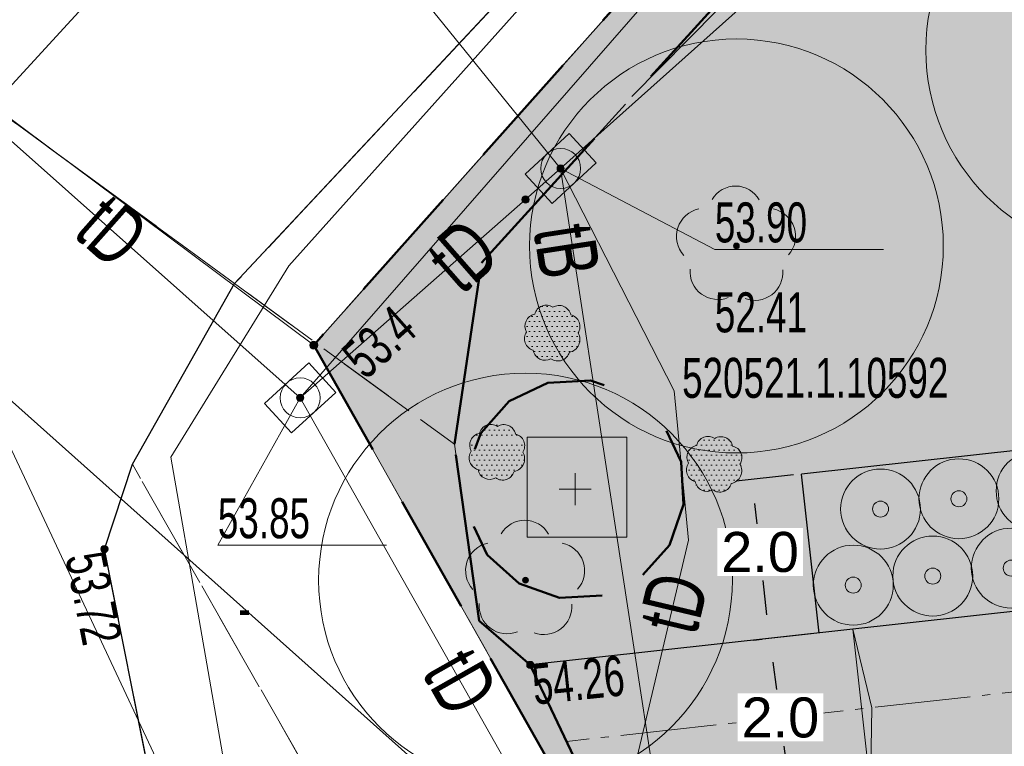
# Model space of a CAD drawing. Header units: metres. Extents: x 5507784 to 5508297, y 5948658 to 5948992.
# Tile 7 of 98: x 5507879 to 5507891, y 5948944 to 5948953. Entities that reach past the tile are written whole.
import ezdxf
from ezdxf.enums import TextEntityAlignment as Align

# ---------------------------------------------------------------- set-up
doc = ezdxf.new("R2010")
doc.units = ezdxf.units.M
for name, pattern in [('2', [0.9, 0.6, -0.3]), ('ACAD_ISO04W100', [30, 24, -3, 0, -3]), ('L_0_02', [0]), ('L_0_03', [1, 0.5, -0.5]), ('L_0_04', [1.5, 1, -0.5]), ('L_0_06', [2, 1.5, -0.5]), ('L_0_0C', [3, 2, -1])]:
    doc.linetypes.add(name, pattern=pattern)
doc.layers.get('0').update_dxf_attribs({"linetype": 'CONTINUOUS', "lineweight": 18})
doc.layers.add('0_legenda', color=7, linetype='CONTINUOUS', lineweight=5, true_color=0x000000)
for name, color, linetype, lineweight in [('1_granice_dzialek', 1, 'CONTINUOUS', 5), ('1_mala_arch', 5, 'CONTINUOUS', 5), ('1_nawierzchnie', 253, 'CONTINUOUS', 5), ('1_roslinnosc', 102, 'CONTINUOUS', 5), ('2_nawierzchnie_projektowane', 14, 'CONTINUOUS', 30), ('3_rosliny_projektowane', 102, 'CONTINUOUS', 20), ('EGB_DzialkaEwidencyjna', 7, 'L_0_02', 18), ('EGB_KonturUzytkuGruntowego', 96, 'L_0_03', 18), ('EGB_PunktGraniczny', 7, 'CONTINUOUS', 18), ('GES_InneUrzadzeniaTowarzyszace_P', 7, 'CONTINUOUS', 18), ('GES_PrzewodElektroenergetyczny', 1, 'CONTINUOUS', 18), ('GES_PrzewodTelekomunikacyjny', 30, 'CONTINUOUS', 18), ('GES_PrzewodWodociagowy', 5, 'CONTINUOUS', 18), ('GES_Rzedna', 7, 'CONTINUOUS', 18), ('OS_PunktOsnowyPoziomej', 7, 'CONTINUOUS', 18), ('OT_Komunikacja', 7, 'CONTINUOUS', 18), ('OT_Rzedna', 7, 'CONTINUOUS', 18), ('OT_ZagospodarowanieTerenu', 7, 'CONTINUOUS', 18), ('OT_ZagospodarowanieTerenu_P', 7, 'CONTINUOUS', 18), ('OTKC', 7, 'CONTINUOUS', 13), ('OTKJ', 7, 'CONTINUOUS', 13), ('OTKK', 7, 'CONTINUOUS', 13), ('OTRS', 7, 'CONTINUOUS', 13), ('OTZL', 7, 'CONTINUOUS', 13), ('OTZT', 7, 'CONTINUOUS', 18), ('SUEP', 7, 'CONTINUOUS', 13), ('SUPK', 7, 'CONTINUOUS', 13), ('SUTP', 7, 'CONTINUOUS', 13), ('SUWP', 7, 'CONTINUOUS', 13), ('Zakres', 5, 'L_0_0C', 50)]:
    doc.layers.add(name, color=color, linetype=linetype, lineweight=lineweight)
doc.styles.get("Standard").update_dxf_attribs({"font": 'arial.ttf'})
doc.dimstyles.new('Copy(2) of Standard', dxfattribs={"dimtxt": 0.5, "dimasz": 0.3, "dimexe": 0.2, "dimexo": 0.1, "dimgap": 0.1, "dimtad": 0, "dimtih": 1, "dimtoh": 1, "dimdec": 1, "dimzin": 0, "dimdsep": 46, "dimtxsty": 'Standard', "dimcen": 0.02, "dimclrd": 5, "dimclre": 5, "dimclrt": 5, "dimadec": 0, "dimazin": 0, "dimtfac": 1, "dimtdec": 1, "dimtofl": 0, "dimtmove": 0, "dimatfit": 3, "dimfxl": 1, "dimtfill": 1, "dimtolj": 1, "dimtzin": 0, "dimarcsym": 2})
pattern_1 = [(45, (0, 0), (-0.0220970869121, 0.06629126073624), [0, -0.0625])]
pattern_2 = [(0, (0, 0), (0.03125, 0.0625), [0, -0.0625])]

# ---------------------------------------------------------------- blocks, each defined once
blk = doc.blocks.new('L_0_02_2')
at = {"color": 0}
blk.add_point((0, 0), dxfattribs=at)
blk = doc.blocks.new('L_0_02_1')
at = {"color": 0}
blk.add_point((0, 0), dxfattribs=at)
blk = doc.blocks.new('EGPG_N')
at = {"linetype": 'Continuous', "lineweight": 13}
blk.add_hatch(color=0, dxfattribs=at).paths.add_polyline_path([(0, -0.1, 1), (0, 0.1, 1)])
at = {"color": 0, "linetype": 'Continuous', "lineweight": 13}
blk.add_circle((0, 0), 0.1, dxfattribs=at)
blk = doc.blocks.new('SUPK_TR')
at = {"color": 0, "linetype": 'Continuous', "lineweight": 18, "flags": 128}
blk.add_lwpolyline([(0.75, 0.5), (0.75, -0.5), (-0.75, -0.5), (-0.75, 0.5)], close=True, dxfattribs=at)
blk = doc.blocks.new('SUPS01_07')
at = {"linetype": 'Continuous', "lineweight": 13}
blk.add_hatch(color=0, dxfattribs=at).paths.add_polyline_path([(0, -0.091, 1), (0, 0.091, 1)])
at = {"color": 0, "linetype": 'Continuous', "lineweight": 13}
blk.add_circle((0, 0), 0.0906, dxfattribs=at)
blk = doc.blocks.new('OSSP')
at = {"color": 0, "linetype": 'Continuous', "lineweight": 18, "flags": 128}
blk.add_lwpolyline([(-1.2, 1.3), (1.3, 1.3), (1.3, -1.2), (-1.2, -1.2), (-1.2, 1.3)], close=True, dxfattribs=at)
for points in [[(0, 0.4), (0, -0.4)], [(-0.4, 0), (0.4, 0)]]:
    blk.add_lwpolyline(points, dxfattribs=at)
blk = doc.blocks.new('OTRS')
at = {"linetype": 'Continuous', "lineweight": 13}
blk.add_hatch(color=0, dxfattribs=at).paths.add_polyline_path([(0, -0.091, 1), (0, 0.091, 1)])
at = {"color": 0, "linetype": 'Continuous', "lineweight": 13}
blk.add_circle((0, 0), 0.0906, dxfattribs=at)
blk = doc.blocks.new('OTZL')
at = {"linetype": 'Continuous', "lineweight": 18}
blk.add_hatch(color=0, dxfattribs=at).paths.add_polyline_path([(0, -0.072, 1), (0, 0.072, 1)])
at = {"color": 0, "linetype": 'Continuous', "lineweight": 18}
blk.add_circle((0, 0), 0.0721, dxfattribs=at)
for centre, radius, start, end in [((-0.02, 0.82), 0.68, 29.5388, 149.6209), ((-0.8, 0.24), 0.7, 101.6336, 222.6141), ((0.78, 0.24), 0.7, 318.5035, 78.3664), ((-0.46, -0.64), 0.7, 175.1009, 291.5014), ((0.46, -0.66), 0.7, 249.444, 4.8991)]:
    blk.add_arc(centre, radius, start, end, dxfattribs=at)
blk = doc.blocks.new('SUPK')
at = {"color": 0, "linetype": 'Continuous', "lineweight": 18}
blk.add_circle((0, 0), 0.5, dxfattribs=at)
blk = doc.blocks.new('jasminowiec')
at = {"layer": '3_rosliny_projektowane', "color": 67, "linetype": 'Continuous', "true_color": 0x727430}
for radius in [0.5, 0.1]:
    blk.add_circle((5507890.602, 5948946.309), radius, dxfattribs=at)
blk = doc.blocks.new('*D47')
at = {"layer": '0_legenda', "color": 5, "linetype": 'Continuous', "lineweight": -2, "transparency": 16777216}
for p, q in [((5507888.745, 5948947.316), (5507888.026, 5948947.237)), ((5507888.258, 5948946.961), (5507888.286, 5948946.706)), ((5507888.412, 5948945.569), (5507888.365, 5948945.995)), ((5507888.965, 5948945.328), (5507888.246, 5948945.249))]:
    blk.add_line(p, q, dxfattribs=at)
at = {"layer": '0_legenda', "color": 5, "linetype": 'Continuous', "transparency": 16777216}
for points in [[(5507888.308, 5948946.966), (5507888.208, 5948946.955), (5507888.225, 5948947.259)], [(5507888.462, 5948945.575), (5507888.362, 5948945.564), (5507888.445, 5948945.271)]]:
    blk.add_solid(points, dxfattribs=at)
at = {"layer": '0_legenda', "color": 5, "linetype": 'Continuous', "transparency": 16777216, "insert": (5507888.326, 5948946.35), "char_height": 0.5, "attachment_point": 5, "bg_fill": 3, "box_fill_scale": 1.1, "bg_fill_color": 256, "bg_fill_true_color": 13158600, "bg_fill_transparency": 0}
blk.add_mtext('\\A1;2.0', dxfattribs=at)
blk = doc.blocks.new('*D63')
at = {"layer": '0_legenda', "color": 5, "linetype": 'Continuous', "lineweight": -2, "transparency": 16777216}
for p, q in [((5507888.346, 5948945.257), (5507888.247, 5948945.244)), ((5507888.485, 5948944.974), (5507888.531, 5948944.635)), ((5507888.674, 5948943.586), (5507888.628, 5948943.924)), ((5507888.615, 5948943.275), (5507888.516, 5948943.262))]:
    blk.add_line(p, q, dxfattribs=at)
at = {"layer": '0_legenda', "color": 5, "linetype": 'Continuous', "transparency": 16777216}
for points in [[(5507888.535, 5948944.98), (5507888.436, 5948944.967), (5507888.445, 5948945.271)], [(5507888.723, 5948943.592), (5507888.624, 5948943.579), (5507888.714, 5948943.288)]]:
    blk.add_solid(points, dxfattribs=at)
at = {"layer": '0_legenda', "color": 5, "linetype": 'Continuous', "lineweight": 5, "transparency": 16777216, "insert": (5507888.58, 5948944.28), "char_height": 0.5, "attachment_point": 5, "bg_fill": 3, "box_fill_scale": 1.1, "bg_fill_color": 256, "bg_fill_true_color": 13158600, "bg_fill_transparency": 0}
blk.add_mtext('\\A1;2.0', dxfattribs=at)

msp = doc.modelspace()

# ---------------------------------------------------------------- hatches: boundary and pattern name
at = {"layer": '1_nawierzchnie', "linetype": 'Continuous', "ltscale": 0.5, "true_color": 0xc7c8ca}
h = msp.add_hatch(dxfattribs=at)
h.set_pattern_fill('DOTS', color=9, angle=45)
h.set_pattern_definition(pattern_1)
h.paths.add_polyline_path([(5507903.11, 5948967.65), (5507922.1, 5948948.91), (5507925.13, 5948949.798), (5507926.124, 5948948.877), (5507923.88, 5948948.02), (5507921.62, 5948947.38), (5507920.13, 5948948.78), (5507909.271, 5948959.643), (5507903.42, 5948965.52), (5507901.71, 5948965.76), (5507899.69, 5948966.3), (5507885.86, 5948951.092), (5507884.84, 5948949.97), (5507884.5, 5948947.7), (5507884.81, 5948945.49), (5507885.45, 5948944.94), (5507890.143, 5948936.413), (5507899.9, 5948919.427), (5507899.59, 5948919.1), (5507882.74, 5948948.94), (5507899.907, 5948968.211), (5507900.2, 5948968.3), (5507901.68, 5948968.21)])
at = {"layer": '1_nawierzchnie', "linetype": 'Continuous', "lineweight": 5, "ltscale": 0.5, "true_color": 0x58ba48}
h = msp.add_hatch(dxfattribs=at)
h.set_pattern_fill('GRASS', color=85, scale=0.5)
h.set_pattern_definition([(90, (0, 0), (-0.3535533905, 0.3535533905), [0.09375, -0.6133567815]), (45, (0, 0), (-0.353553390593, 0.353553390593), [0.09375, -0.40625]), (135, (0, 0), (-0.353553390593, -0.353553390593), [0.09375, -0.40625])])
h.paths.add_polyline_path([(5507900.746, 5948931.406), (5507900.427, 5948931.785), (5507900.719, 5948940.332), (5507900.916, 5948940.776), (5507901.625, 5948941.191), (5507902.772, 5948941.86), (5507903.646, 5948942.788), (5507905.628, 5948942.97), (5507908.712, 5948943.254), (5507909.641, 5948943.339), (5507910.244, 5948943.394), (5507901.234, 5948931.486)], flags=17)
h.paths.add_polyline_path([(5507901.71, 5948965.76), (5507903.42, 5948965.52), (5507913.763, 5948955.131), (5507916.865, 5948952.119), (5507914.204, 5948948.735), (5507913.22, 5948948.058), (5507911.59, 5948947.535), (5507905.597, 5948946.984), (5507905.155, 5948947.25), (5507904.945, 5948947.759), (5507904.039, 5948949.117), (5507901.328, 5948950.974), (5507901.23, 5948954.04)])
h.paths.add_polyline_path([(5507885.45, 5948944.94), (5507889.064, 5948945.339), (5507888.845, 5948947.327), (5507894.51, 5948947.953), (5507894.939, 5948948.715), (5507895.598, 5948949.541), (5507896.187, 5948950.081), (5507896.637, 5948950.409), (5507897.132, 5948950.702), (5507897.345, 5948956.24), (5507899.343, 5948956.163), (5507899.222, 5948959.51), (5507896.944, 5948963.28), (5507884.84, 5948949.97), (5507884.5, 5948947.7), (5507884.81, 5948945.49)])
h.paths.add_polyline_path([(5507886.37, 5948943.01), (5507889.284, 5948943.351), (5507889.504, 5948941.364), (5507891.563, 5948941.591), (5507893.677, 5948941.194), (5507896.127, 5948940.073), (5507896.815, 5948940.071), (5507897.341, 5948940.514), (5507898.472, 5948939.893), (5507898.676, 5948939.09), (5507898.59, 5948936.62), (5507898.274, 5948927.324), (5507895.659, 5948926.769), (5507894.622, 5948928.582)])
h.paths.add_polyline_path([(5507898.332, 5948964.807), (5507899.569, 5948962.987), (5507899.69, 5948966.3)])
h.paths.add_polyline_path([(5507918.275, 5948950.669), (5507917.091, 5948949.106), (5507917.095, 5948948.873), (5507917.217, 5948948.627), (5507917.395, 5948948.501), (5507917.55, 5948948.465), (5507919.859, 5948949.056)])
h.paths.add_polyline_path([(5507917.38, 5948946.31), (5507921.218, 5948947.279), (5507921.962, 5948947.477), (5507923.88, 5948948.02), (5507926.124, 5948948.877), (5507927.039, 5948948.009), (5507899.9, 5948919.427), (5507898.659, 5948921.556), (5507902.085, 5948929.298), (5507903.671, 5948931.391), (5507905.265, 5948930.183), (5507910.843, 5948937.545), (5507909.249, 5948938.753), (5507911.212, 5948941.344), (5507912.408, 5948942.922), (5507913.095, 5948943.106), (5507913.587, 5948942.915), (5507913.83, 5948942.71), (5507915.6, 5948940.94), (5507919.07, 5948944.48)])
at = {"layer": '1_nawierzchnie', "linetype": 'Continuous', "true_color": 0xdfc69b}
h = msp.add_hatch(dxfattribs=at)
h.set_pattern_fill('DOTS', color=31, angle=45)
h.set_pattern_definition(pattern_1)
h.paths.add_polyline_path([(5507897.42, 5948923.69), (5507898.66, 5948921.558), (5507902.085, 5948929.298), (5507903.671, 5948931.391), (5507909.249, 5948938.753), (5507912.408, 5948942.922), (5507912.667, 5948943.056), (5507912.978, 5948943.111), (5507913.162, 5948943.097), (5507913.392, 5948943.028), (5507913.587, 5948942.915), (5507913.83, 5948942.71), (5507917.33, 5948946.3), (5507921.62, 5948947.38), (5507919.859, 5948949.056), (5507917.55, 5948948.465), (5507917.333, 5948948.533), (5507917.204, 5948948.641), (5507917.108, 5948948.818), (5507917.087, 5948948.963), (5507917.121, 5948949.146), (5507918.295, 5948950.694), (5507916.865, 5948952.119), (5507914.485, 5948949.002), (5507914.061, 5948948.614), (5507913.838, 5948948.409), (5507913.351, 5948948.129), (5507913.019, 5948947.959), (5507912.529, 5948947.76), (5507911.972, 5948947.603), (5507911.59, 5948947.535), (5507905.691, 5948946.993), (5507905.381, 5948947.033), (5507905.202, 5948947.178), (5507905.15, 5948947.265), (5507900.678, 5948946.072), (5507900.949, 5948945.73), (5507901.109, 5948945.461), (5507901.199, 5948945.267), (5507901.268, 5948945.065), (5507901.316, 5948944.835), (5507901.324, 5948944.603), (5507901.269, 5948944.352), (5507901.115, 5948944.126), (5507900.981, 5948944.033), (5507900.768, 5948943.968), (5507900.522, 5948943.966), (5507900.289, 5948944.014), (5507899.969, 5948944.143), (5507899.621, 5948944.361), (5507899.531, 5948944.432), (5507897.88, 5948940.263), (5507898.192, 5948940.13), (5507898.385, 5948939.986), (5507898.472, 5948939.893), (5507898.652, 5948939.552), (5507898.686, 5948939.392), (5507900.719, 5948940.332), (5507900.775, 5948940.626), (5507900.978, 5948940.847), (5507901.141, 5948940.987), (5507901.299, 5948941.075), (5507902.277, 5948941.515), (5507902.634, 5948941.885), (5507903.178, 5948942.227), (5507903.646, 5948942.788), (5507903.867, 5948943.134), (5507904.227, 5948943.924), (5507904.452, 5948944.543), (5507904.725, 5948944.791), (5507905.264, 5948944.949), (5507910.872, 5948945.461), (5507911.223, 5948945.267), (5507911.326, 5948944.963), (5507911.271, 5948944.735), (5507901.234, 5948931.486), (5507898.212, 5948925.481)])
h.paths.add_polyline_path([(5507898.686, 5948939.392), (5507900.719, 5948940.332), (5507900.427, 5948931.785), (5507900.475, 5948931.646), (5507900.622, 5948931.473), (5507900.746, 5948931.406), (5507900.919, 5948931.375), (5507901.234, 5948931.486), (5507898.212, 5948925.481)], flags=17)
h.paths.add_polyline_path([(5507899.531, 5948944.432), (5507897.88, 5948940.263), (5507897.607, 5948940.381), (5507896.926, 5948940.758), (5507896.694, 5948940.918), (5507896.115, 5948941.401), (5507895.789, 5948941.741), (5507895.431, 5948942.193), (5507895.156, 5948942.619), (5507894.995, 5948942.918), (5507894.838, 5948943.257), (5507894.652, 5948943.541), (5507894.46, 5948943.702), (5507894.124, 5948943.84), (5507893.899, 5948943.861), (5507886.36, 5948943.028), (5507885.45, 5948944.94), (5507893.419, 5948945.82), (5507894.529, 5948945.943), (5507894.968, 5948946.007), (5507895.219, 5948946.136), (5507895.459, 5948946.377), (5507895.552, 5948946.541), (5507895.746, 5948947.121), (5507896.03, 5948947.695), (5507896.528, 5948948.385), (5507896.966, 5948948.822), (5507897.649, 5948949.312), (5507898.343, 5948949.643), (5507898.647, 5948949.745), (5507898.939, 5948950), (5507899.1, 5948950.305), (5507899.133, 5948950.7), (5507899.408, 5948958.014), (5507899.393, 5948958.558), (5507899.368, 5948958.797), (5507899.192, 5948959.612), (5507898.968, 5948960.207), (5507898.849, 5948960.454), (5507896.944, 5948963.28), (5507898.332, 5948964.807), (5507898.868, 5948964.017), (5507899.064, 5948963.923), (5507899.178, 5948963.91), (5507899.325, 5948963.932), (5507899.479, 5948964.011), (5507899.57, 5948964.1), (5507899.654, 5948964.259), (5507899.732, 5948966.289), (5507901.71, 5948965.76), (5507901.162, 5948951.426), (5507901.25, 5948951.111), (5507901.395, 5948950.886), (5507901.686, 5948950.651), (5507902.079, 5948950.504), (5507902.53, 5948950.29), (5507902.987, 5948950.019), (5507903.431, 5948949.694), (5507903.814, 5948949.351), (5507904.379, 5948948.704), (5507904.711, 5948948.204), (5507904.972, 5948947.703), (5507905.155, 5948947.25), (5507900.683, 5948946.065), (5507900.433, 5948946.308), (5507900.144, 5948946.526), (5507899.803, 5948946.708), (5507899.555, 5948946.792), (5507899.192, 5948946.827), (5507898.917, 5948946.753), (5507898.701, 5948946.563), (5507898.608, 5948946.356), (5507898.587, 5948945.961), (5507898.703, 5948945.529), (5507898.89, 5948945.161), (5507899.156, 5948944.797), (5507899.337, 5948944.605)])
at = {"layer": '1_nawierzchnie', "linetype": 'Continuous', "lineweight": 5}
h = msp.add_hatch(color=5, dxfattribs=at)
h.dxf.hatch_style = 1
h.paths.add_polyline_path([(5507889.487, 5948945.386), (5507889.707, 5948943.398), (5507889.725, 5948944.402)])
at = {"layer": '1_roslinnosc', "linetype": 'Continuous'}
h = msp.add_hatch(dxfattribs=at)
h.set_pattern_fill('DOTS', color=256)
h.set_pattern_definition([(0, (-1.18386, 2.735316), (0.03125, 0.0625), [0, -0.0625])])
edge = h.paths.add_edge_path()
edge.add_arc((5507885.923, 5948949.173), 0.149, 327.2385, 437.2385)
edge.add_arc((5507885.81, 5948949.287), 0.149, 11.7156, 121.7156)
edge.add_arc((5507885.649, 5948949.29), 0.149, 56.1927, 166.1927)
edge.add_arc((5507885.532, 5948949.18), 0.149, 100.6698, 210.6698)
edge.add_arc((5507885.526, 5948949.019), 0.149, 145.1469, 255.1469)
edge.add_arc((5507885.635, 5948948.9), 0.149, 189.624, 299.624)
edge.add_arc((5507885.796, 5948948.891), 0.149, 234.1011, 344.1011)
edge.add_arc((5507885.909, 5948949.009), 0.162, 280.6698, 390.6698)
h = msp.add_hatch(dxfattribs=at)
h.set_pattern_fill('DOTS', color=256)
h.set_pattern_definition(pattern_2)
edge = h.paths.add_edge_path()
edge.add_arc((5507885.231, 5948947.683), 0.149, 327.2385, 437.2385)
edge.add_arc((5507885.118, 5948947.797), 0.149, 11.7156, 121.7156)
edge.add_arc((5507884.957, 5948947.8), 0.149, 56.1927, 166.1927)
edge.add_arc((5507884.84, 5948947.69), 0.149, 100.6698, 210.6698)
edge.add_arc((5507884.834, 5948947.529), 0.149, 145.1469, 255.1469)
edge.add_arc((5507884.943, 5948947.41), 0.149, 189.624, 299.624)
edge.add_arc((5507885.104, 5948947.401), 0.149, 234.1011, 344.1011)
edge.add_arc((5507885.217, 5948947.519), 0.162, 280.6698, 390.6698)
h = msp.add_hatch(dxfattribs=at)
h.set_pattern_fill('DOTS', color=256)
h.set_pattern_definition(pattern_2)
edge = h.paths.add_edge_path()
edge.add_arc((5507887.949, 5948947.532), 0.149, 327.2385, 437.2385)
edge.add_arc((5507887.836, 5948947.647), 0.149, 11.7156, 121.7156)
edge.add_arc((5507887.675, 5948947.65), 0.149, 56.1927, 166.1927)
edge.add_arc((5507887.558, 5948947.539), 0.149, 100.6698, 210.6698)
edge.add_arc((5507887.552, 5948947.378), 0.149, 145.1469, 255.1469)
edge.add_arc((5507887.661, 5948947.259), 0.149, 189.624, 299.624)
edge.add_arc((5507887.822, 5948947.25), 0.149, 234.1011, 344.1011)
edge.add_arc((5507887.935, 5948947.369), 0.162, 280.6698, 390.6698)
at = {"layer": '2_nawierzchnie_projektowane', "linetype": 'Continuous', "lineweight": 5, "true_color": 0xb69f8b}
h = msp.add_hatch(dxfattribs=at)
h.set_pattern_fill('EARTH', color=253, scale=2.5, angle=45)
h.set_pattern_definition([(45, (0, 0), (0, 0.883883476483), [0.625, -0.625]), (45, (-0.1657, 0.1657), (0, 0.883883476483), [0.625, -0.625]), (45, (-0.33146, 0.33146), (0, 0.883883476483), [0.625, -0.625]), (135, (-0.33146, 0.44194), (-0.883883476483, 6e-17), [0.625, -0.625]), (135, (-0.1657, 0.6077), (-0.883883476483, 6e-17), [0.625, -0.625]), (135, (0, 0.7734), (-0.883883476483, 6e-17), [0.625, -0.625])])
h.paths.add_polyline_path([(5507889.284, 5948943.351), (5507893.899, 5948943.861), (5507894.46, 5948943.702), (5507894.838, 5948943.257), (5507895.141, 5948942.644), (5507895.743, 5948941.716), (5507896.115, 5948941.401), (5507896.709, 5948940.951), (5507897.341, 5948940.514), (5507897.141, 5948940.267), (5507896.815, 5948940.071), (5507896.474, 5948940.011), (5507896.127, 5948940.073), (5507895.35, 5948940.517), (5507894.813, 5948940.773), (5507893.938, 5948941.111), (5507892.812, 5948941.413), (5507891.872, 5948941.562), (5507891.563, 5948941.591), (5507889.504, 5948941.364)])
h.paths.add_polyline_path([(5507889.064, 5948945.339), (5507888.845, 5948947.327), (5507894.51, 5948947.953), (5507894.868, 5948948.606), (5507895.504, 5948949.44), (5507896.081, 5948949.994), (5507896.898, 5948950.572), (5507897.132, 5948950.702), (5507897.345, 5948956.24), (5507899.338, 5948956.165), (5507899.124, 5948950.453), (5507899.017, 5948950.118), (5507898.939, 5948950), (5507898.778, 5948949.835), (5507898.647, 5948949.745), (5507898.107, 5948949.547), (5507897.744, 5948949.367), (5507897.222, 5948949.044), (5507896.751, 5948948.622), (5507896.381, 5948948.209), (5507895.929, 5948947.513), (5507895.749, 5948947.13), (5507895.62, 5948946.777), (5507895.494, 5948946.431), (5507895.283, 5948946.185), (5507895.053, 5948946.041), (5507894.885, 5948945.982)])
h.paths.add_polyline_path([(5507895.659, 5948926.769), (5507898.274, 5948927.324), (5507898.212, 5948925.481), (5507897.42, 5948923.69)])
h.paths.add_polyline_path([(5507903.671, 5948931.391), (5507909.249, 5948938.753), (5507910.843, 5948937.545), (5507905.265, 5948930.183)])
h.paths.add_polyline_path([(5507903.646, 5948942.788), (5507903.995, 5948943.373), (5507904.173, 5948943.777), (5507904.26, 5948944.201), (5507904.463, 5948944.549), (5507904.779, 5948944.78), (5507905.264, 5948944.949), (5507910.872, 5948945.461), (5507911.148, 5948945.345), (5507911.264, 5948945.204), (5507911.271, 5948944.735), (5507910.256, 5948943.396)])
edge = h.paths.add_edge_path()
edge.add_ellipse((5507899.952, 5948945.395), major_axis=(-1.163, 1.269), ratio=0.576271, start_angle=0, end_angle=360)

# ---------------------------------------------------------------- linework, layer by layer
at = {"layer": '1_granice_dzialek', "color": 1, "linetype": '2', "lineweight": 50, "ltscale": 2.5}
msp.add_lwpolyline([(5507882.74, 5948948.94), (5507899.59, 5948919.1), (5507927.05, 5948948.02), (5507902.32, 5948970.92)], close=True, dxfattribs=at)
at = {"layer": '1_mala_arch', "color": 6, "linetype": '2', "lineweight": 50, "ltscale": 3.5}
msp.add_lwpolyline([(5507899.9, 5948919.427), (5507897.42, 5948923.69), (5507894.591, 5948928.552), (5507886.37, 5948943.01), (5507885.45, 5948944.94), (5507884.81, 5948945.49), (5507884.5, 5948947.7), (5507884.84, 5948949.97), (5507899.69, 5948966.3), (5507903.42, 5948965.52), (5507921.62, 5948947.38), (5507923.88, 5948948.02), (5507926.124, 5948948.877), (5507927.05, 5948948.02), (5507899.9, 5948919.427)], dxfattribs=at)
at = {"layer": '1_nawierzchnie', "color": 5, "linetype": 'Continuous', "lineweight": 5}
msp.add_lwpolyline([(5507889.487, 5948945.386), (5507889.707, 5948943.398), (5507889.725, 5948944.402), (5507889.487, 5948945.386)], dxfattribs=at)
at = {"layer": '1_roslinnosc', "linetype": 'Continuous'}
for points in [[(5507886.048, 5948949.092, 0.520567), (5507885.956, 5948949.318, 0.520567), (5507885.732, 5948949.414, 0.520567), (5507885.505, 5948949.326, 0.520567), (5507885.404, 5948949.104, 0.520567), (5507885.488, 5948948.875, 0.520567), (5507885.709, 5948948.77, 0.520567), (5507885.939, 5948948.85, 0.520567)], [(5507885.356, 5948947.602, 0.520567), (5507885.264, 5948947.828, 0.520567), (5507885.04, 5948947.924, 0.520567), (5507884.813, 5948947.836, 0.520567), (5507884.712, 5948947.614, 0.520567), (5507884.796, 5948947.385, 0.520567), (5507885.017, 5948947.28, 0.520567), (5507885.247, 5948947.36, 0.520567)], [(5507888.074, 5948947.451, 0.520567), (5507887.982, 5948947.677, 0.520567), (5507887.758, 5948947.773, 0.520567), (5507887.531, 5948947.685, 0.520567), (5507887.43, 5948947.463, 0.520567), (5507887.514, 5948947.234, 0.520567), (5507887.734, 5948947.13, 0.520567), (5507887.965, 5948947.21, 0.520567)], [(5507888.074, 5948947.451, 0.520567), (5507887.982, 5948947.677, 0.520567), (5507887.758, 5948947.773, 0.520567), (5507887.531, 5948947.685, 0.520567), (5507887.43, 5948947.463, 0.520567), (5507887.514, 5948947.234, 0.520567), (5507887.734, 5948947.13, 0.520567), (5507887.965, 5948947.21, 0.520567)]]:
    msp.add_lwpolyline(points, format="xyb", close=True, dxfattribs=at)
for centre in [(5507892.99, 5948952.63), (5507888.03, 5948950.18), (5507885.39, 5948946)]:
    msp.add_circle(centre, 2.589, dxfattribs=at)
at = {"layer": '2_nawierzchnie_projektowane', "linetype": 'Continuous'}
for points in [[(5507894.51, 5948947.953), (5507888.845, 5948947.327)], [(5507889.064, 5948945.339), (5507888.845, 5948947.327)], [(5507894.885, 5948945.982), (5507885.45, 5948944.94)]]:
    msp.add_lwpolyline(points, dxfattribs=at)
at = {"layer": '2_nawierzchnie_projektowane', "color": 251, "linetype": 'ACAD_ISO04W100', "lineweight": 9, "ltscale": 0.05, "true_color": 0x636466}
msp.add_lwpolyline([(5507897.318, 5948945.245), (5507885.906, 5948943.984)], dxfattribs=at)
at = {"layer": 'EGB_DzialkaEwidencyjna', "linetype": 'CONTINUOUS', "lineweight": 18}
for p, q in [((5507882.74, 5948948.94), (5507902.32, 5948970.92)), ((5507902.32, 5948970.92), (5507882.74, 5948948.94)), ((5507882.74, 5948948.94), (5507875.97, 5948953.99)), ((5507875.97, 5948953.99), (5507882.74, 5948948.94)), ((5507899.59, 5948919.1), (5507882.74, 5948948.94)), ((5507882.74, 5948948.94), (5507899.59, 5948919.1))]:
    msp.add_line(p, q, dxfattribs=at)
at = {"layer": 'EGB_KonturUzytkuGruntowego', "color": 96, "linetype": 'L_0_03', "lineweight": 18, "flags": 128}
msp.add_lwpolyline([(5507848.144, 5948982.381), (5507856, 5948974.89), (5507875.97, 5948953.99), (5507895.7, 5948976.72), (5507902.32, 5948970.92), (5507882.74, 5948948.94), (5507899.59, 5948919.1), (5507915.01, 5948894.29), (5507920.01, 5948887.7), (5507922.562, 5948885), (5507895.414, 5948885), (5507874.09, 5948925.56), (5507864.89, 5948942.39), (5507849.46, 5948961.95), (5507847.825, 5948963.462)], close=True, dxfattribs=at)
at = {"layer": 'EGB_PunktGraniczny'}
msp.add_point((5507882.74, 5948948.94), dxfattribs=at)
at = {"layer": 'GES_PrzewodElektroenergetyczny', "color": 1, "linetype": 'Continuous', "lineweight": 18, "flags": 128}
msp.add_lwpolyline([(5507893, 5948961.73), (5507882.43, 5948949.93), (5507880.95, 5948947.54), (5507881.66, 5948943.47), (5507869.68, 5948936.58), (5507860.72, 5948927.58), (5507847.002, 5948914.712)], dxfattribs=at)
at = {"layer": 'GES_PrzewodTelekomunikacyjny', "color": 30, "linetype": 'Continuous', "lineweight": 18, "flags": 128}
for points in [[(5507944.78, 5948945.78), (5507910.96, 5948977.75), (5507905.25, 5948970.79), (5507886.72, 5948952.05)], [(5507882.57, 5948948.28), (5507888, 5948954.5), (5507909.33, 5948977.22), (5507911.49, 5948975.32)], [(5507903.07, 5948966.54), (5507902.79, 5948966.29), (5507885.83, 5948951.15)], [(5507879.81, 5948958.58), (5507885.83, 5948951.15)], [(5507882.57, 5948948.28), (5507872.4, 5948957.32)], [(5507885.83, 5948951.15), (5507885.39, 5948950.76), (5507882.57, 5948948.28)], [(5507886.29, 5948941.7), (5507887.43, 5948946.5), (5507887.25, 5948948.37), (5507885.83, 5948951.15)], [(5507885.83, 5948951.15), (5507887.22, 5948942.06)], [(5507878.46, 5948948.68), (5507883.94, 5948937.01), (5507904.72, 5948904.16)], [(5507886.29, 5948941.7), (5507878.46, 5948948.68)], [(5507882.57, 5948948.28), (5507886.29, 5948941.7)]]:
    msp.add_lwpolyline(points, dxfattribs=at)
at = {"layer": 'GES_PrzewodWodociagowy', "color": 5, "linetype": 'Continuous', "lineweight": 18, "flags": 128}
msp.add_lwpolyline([(5507875.64, 5948948.58), (5507907.98, 5948983.82)], dxfattribs=at)
at = {"layer": 'GES_Rzedna', "color": 7, "linetype": 'Continuous', "lineweight": 13, "flags": 128}
for points in [[(5507889.869, 5948950.138), (5507887.76, 5948950.138), (5507885.83, 5948951.15)], [(5507883.649, 5948946.437), (5507881.54, 5948946.437), (5507882.57, 5948948.28)]]:
    msp.add_lwpolyline(points, dxfattribs=at)
at = {"layer": 'OS_PunktOsnowyPoziomej'}
msp.add_point((5507886.01, 5948947.14), dxfattribs=at)
at = {"layer": 'OT_Komunikacja', "color": 7, "linetype": 'L_0_06', "lineweight": 18, "flags": 128}
for points in [[(5507955.813, 5948925.142), (5507955.18, 5948924.54), (5507945.54, 5948933.77), (5507943.48, 5948935.62), (5507941.38, 5948937.57), (5507928.04, 5948950.65), (5507922.1, 5948948.91), (5507903.11, 5948967.65), (5507901.68, 5948968.21), (5507900.2, 5948968.3), (5507898.91, 5948967.91), (5507893, 5948961.73), (5507881.75, 5948949.71), (5507876.46, 5948953.58), (5507877.73, 5948953.94), (5507879.23, 5948954.73), (5507897.95, 5948974.98), (5507898.69, 5948975.82), (5507899.06, 5948976.82), (5507899.34, 5948978.03), (5507899.3, 5948979.24), (5507898.85, 5948980.51), (5507902.01, 5948983), (5507902.68, 5948982.65), (5507903.47, 5948982.35), (5507904.27, 5948982.3), (5507905.13, 5948982.6), (5507906.24, 5948983.83), (5507910.02, 5948979.91), (5507909.52, 5948979.14), (5507909.28, 5948978.69), (5507909.18, 5948978.12), (5507909.16, 5948977.61), (5507909.29, 5948977.09), (5507909.65, 5948976.14), (5507909.98, 5948975.54), (5507910.08, 5948975.42), (5507925.81, 5948960.39), (5507949.43, 5948937.76), (5507955.831, 5948931.665)], [(5507847.905, 5948968.221), (5507901.066, 5948907.465), (5507919.179, 5948886.765), (5507920.723, 5948885), (5507919.179, 5948886.765), (5507920.49, 5948887.71), (5507918.99, 5948893.39), (5507927.71, 5948902.4), (5507930.96, 5948899.32), (5507931.65, 5948898.71), (5507932.9, 5948893.66), (5507924.106, 5948885), (5507920.723, 5948885), (5507898.372, 5948885), (5507889.78, 5948902.42), (5507879.43, 5948923.43), (5507878.55, 5948925.05), (5507877.51, 5948925.92), (5507877, 5948926.58), (5507870.04, 5948935.22), (5507868.76, 5948939.99), (5507865.4, 5948945.1), (5507860.58, 5948951.56), (5507856.89, 5948956.31), (5507853.19, 5948960.62), (5507848.18, 5948965.94), (5507847.872, 5948966.24), (5507847.905, 5948968.221), (5507848.08, 5948978.577), (5507855.59, 5948971.2), (5507862.95, 5948963.3), (5507868.66, 5948956.64), (5507876.46, 5948953.58), (5507881.75, 5948949.71), (5507880.47, 5948947.45), (5507880.12, 5948946.39), (5507880.71, 5948943.43), (5507882.66, 5948939.94), (5507884.75, 5948936.77), (5507884.99, 5948935.81), (5507901.066, 5948907.465)]]:
    msp.add_lwpolyline(points, close=True, dxfattribs=at)
at = {"layer": 'OT_Komunikacja', "color": 7, "linetype": 'L_0_04', "lineweight": 18, "flags": 128}
for points in [[(5507938.73, 5948935.45), (5507939.64, 5948937.07), (5507927.95, 5948948.22), (5507927.15, 5948949.25), (5507923.88, 5948948.02), (5507920.13, 5948948.78), (5507917.99, 5948950.96), (5507916.82, 5948952.06), (5507903.42, 5948965.52), (5507901.71, 5948965.76), (5507899.69, 5948966.3), (5507897.22, 5948963.62), (5507895.81, 5948962.06), (5507894.53, 5948960.63), (5507884.84, 5948949.97), (5507884.5, 5948947.7), (5507881.75, 5948949.71), (5507893, 5948961.73), (5507898.91, 5948967.91), (5507900.2, 5948968.3), (5507901.68, 5948968.21), (5507903.11, 5948967.65), (5507922.1, 5948948.91), (5507928.04, 5948950.65), (5507941.38, 5948937.57), (5507943.48, 5948935.62), (5507945.54, 5948933.77), (5507943.96, 5948933.07), (5507941.92, 5948932.26)], [(5507884.5, 5948947.7), (5507884.81, 5948945.49), (5507885.45, 5948944.94), (5507886.37, 5948943.01), (5507897.42, 5948923.69), (5507898.4, 5948922), (5507899.91, 5948919.41), (5507907.21, 5948906.88), (5507908.33, 5948906.82), (5507911.54, 5948910.04), (5507914.72, 5948907), (5507911.79, 5948903.9), (5507910.41, 5948902.26), (5507910.49, 5948901.17), (5507913.92, 5948895.02), (5507914.39, 5948894.2), (5507914.92, 5948893.8), (5507915.57, 5948893.75), (5507920.49, 5948887.71), (5507918.77, 5948886.47), (5507915.54, 5948886.02), (5507880.47, 5948947.45), (5507881.75, 5948949.71)]]:
    msp.add_lwpolyline(points, close=True, dxfattribs=at)
at = {"layer": 'OT_Komunikacja', "color": 7, "linetype": 'Continuous', "lineweight": 25, "flags": 128}
msp.add_lwpolyline([(5507920.49, 5948887.71), (5507918.77, 5948886.47), (5507915.54, 5948886.02), (5507912.99, 5948887.42), (5507911.39, 5948889.73), (5507909.1, 5948893.3), (5507884.99, 5948935.81), (5507884.75, 5948936.77), (5507882.66, 5948939.94), (5507880.71, 5948943.43), (5507880.12, 5948946.39), (5507880.47, 5948947.45), (5507881.75, 5948949.71), (5507893, 5948961.73)], dxfattribs=at)
at = {"layer": 'OT_ZagospodarowanieTerenu', "color": 7, "linetype": 'L_0_04', "lineweight": 18, "flags": 128}
msp.add_lwpolyline([(5507915.54, 5948886.02), (5507912.99, 5948887.42), (5507911.39, 5948889.73), (5507909.1, 5948893.3), (5507884.99, 5948935.81), (5507884.75, 5948936.77), (5507882.66, 5948939.94), (5507880.71, 5948943.43), (5507880.12, 5948946.39), (5507880.47, 5948947.45)], close=True, dxfattribs=at)
at = {"layer": 'OTKC', "color": 7, "linetype": 'L_0_04', "lineweight": 18, "flags": 128}
for points in [[(5507938.73, 5948935.45), (5507939.64, 5948937.07), (5507927.95, 5948948.22), (5507927.15, 5948949.25), (5507923.88, 5948948.02), (5507920.13, 5948948.78), (5507917.99, 5948950.96), (5507916.82, 5948952.06), (5507903.42, 5948965.52), (5507901.71, 5948965.76), (5507899.69, 5948966.3), (5507897.22, 5948963.62), (5507895.81, 5948962.06), (5507894.53, 5948960.63), (5507884.84, 5948949.97), (5507884.5, 5948947.7), (5507881.75, 5948949.71), (5507893, 5948961.73), (5507898.91, 5948967.91), (5507900.2, 5948968.3), (5507901.68, 5948968.21), (5507903.11, 5948967.65), (5507922.1, 5948948.91), (5507928.04, 5948950.65), (5507941.38, 5948937.57), (5507943.48, 5948935.62), (5507945.54, 5948933.77), (5507943.96, 5948933.07), (5507941.92, 5948932.26)], [(5507884.5, 5948947.7), (5507884.81, 5948945.49), (5507885.45, 5948944.94), (5507886.37, 5948943.01), (5507897.42, 5948923.69), (5507898.4, 5948922), (5507899.91, 5948919.41), (5507907.21, 5948906.88), (5507908.33, 5948906.82), (5507911.54, 5948910.04), (5507914.72, 5948907), (5507911.79, 5948903.9), (5507910.41, 5948902.26), (5507910.49, 5948901.17), (5507913.92, 5948895.02), (5507914.39, 5948894.2), (5507914.92, 5948893.8), (5507915.57, 5948893.75), (5507920.49, 5948887.71), (5507918.77, 5948886.47), (5507915.54, 5948886.02), (5507880.47, 5948947.45), (5507881.75, 5948949.71)]]:
    msp.add_lwpolyline(points, close=True, dxfattribs=at)
at = {"layer": 'OTKJ', "color": 7, "linetype": 'L_0_06', "lineweight": 18, "flags": 128}
for points in [[(5507955.813, 5948925.142), (5507955.18, 5948924.54), (5507945.54, 5948933.77), (5507943.48, 5948935.62), (5507941.38, 5948937.57), (5507928.04, 5948950.65), (5507922.1, 5948948.91), (5507903.11, 5948967.65), (5507901.68, 5948968.21), (5507900.2, 5948968.3), (5507898.91, 5948967.91), (5507893, 5948961.73), (5507881.75, 5948949.71), (5507876.46, 5948953.58), (5507877.73, 5948953.94), (5507879.23, 5948954.73), (5507897.95, 5948974.98), (5507898.69, 5948975.82), (5507899.06, 5948976.82), (5507899.34, 5948978.03), (5507899.3, 5948979.24), (5507898.85, 5948980.51), (5507902.01, 5948983), (5507902.68, 5948982.65), (5507903.47, 5948982.35), (5507904.27, 5948982.3), (5507905.13, 5948982.6), (5507906.24, 5948983.83), (5507910.02, 5948979.91), (5507909.52, 5948979.14), (5507909.28, 5948978.69), (5507909.18, 5948978.12), (5507909.16, 5948977.61), (5507909.29, 5948977.09), (5507909.65, 5948976.14), (5507909.98, 5948975.54), (5507910.08, 5948975.42), (5507925.81, 5948960.39), (5507949.43, 5948937.76), (5507955.831, 5948931.665)], [(5507915.375, 5948885), (5507898.372, 5948885), (5507889.78, 5948902.42), (5507879.43, 5948923.43), (5507878.55, 5948925.05), (5507877.51, 5948925.92), (5507877, 5948926.58), (5507874.226, 5948930.024), (5507871.576, 5948933.313), (5507870.04, 5948935.22), (5507868.76, 5948939.99), (5507865.4, 5948945.1), (5507860.58, 5948951.56), (5507856.89, 5948956.31), (5507853.19, 5948960.62), (5507848.18, 5948965.94), (5507847.872, 5948966.24), (5507848.08, 5948978.577), (5507855.59, 5948971.2), (5507862.95, 5948963.3), (5507868.66, 5948956.64), (5507876.46, 5948953.58), (5507881.75, 5948949.71), (5507880.47, 5948947.45), (5507880.12, 5948946.39), (5507880.71, 5948943.43), (5507882.66, 5948939.94), (5507884.75, 5948936.77), (5507884.99, 5948935.81), (5507909.1, 5948893.3), (5507911.39, 5948889.73), (5507911.596, 5948889.433), (5507912.448, 5948888.203), (5507912.99, 5948887.42), (5507913.338, 5948887.229)]]:
    msp.add_lwpolyline(points, close=True, dxfattribs=at)
at = {"layer": 'OTKK', "color": 7, "linetype": 'Continuous', "lineweight": 25, "flags": 128}
msp.add_lwpolyline([(5507920.49, 5948887.71), (5507918.77, 5948886.47), (5507915.54, 5948886.02), (5507912.99, 5948887.42), (5507911.39, 5948889.73), (5507909.1, 5948893.3), (5507884.99, 5948935.81), (5507884.75, 5948936.77), (5507882.66, 5948939.94), (5507880.71, 5948943.43), (5507880.12, 5948946.39), (5507880.47, 5948947.45), (5507881.75, 5948949.71), (5507893, 5948961.73)], dxfattribs=at)
at = {"layer": 'OTZT', "color": 7, "linetype": 'L_0_04', "lineweight": 18, "flags": 128}
msp.add_lwpolyline([(5507915.54, 5948886.02), (5507912.99, 5948887.42), (5507911.39, 5948889.73), (5507909.1, 5948893.3), (5507884.99, 5948935.81), (5507884.75, 5948936.77), (5507882.66, 5948939.94), (5507880.71, 5948943.43), (5507880.12, 5948946.39), (5507880.47, 5948947.45)], close=True, dxfattribs=at)
at = {"layer": 'SUEP', "color": 1, "linetype": 'Continuous', "lineweight": 18, "flags": 128}
msp.add_lwpolyline([(5507893, 5948961.73), (5507882.43, 5948949.93), (5507880.95, 5948947.54), (5507881.66, 5948943.47), (5507869.68, 5948936.58), (5507860.72, 5948927.58), (5507847.002, 5948914.712)], dxfattribs=at)
at = {"layer": 'SUTP', "color": 30, "linetype": 'Continuous', "lineweight": 18, "flags": 128}
for points in [[(5507944.78, 5948945.78), (5507910.96, 5948977.75), (5507905.25, 5948970.79), (5507886.72, 5948952.05)], [(5507882.57, 5948948.28), (5507888, 5948954.5), (5507909.33, 5948977.22), (5507911.49, 5948975.32)], [(5507903.07, 5948966.54), (5507902.79, 5948966.29), (5507885.83, 5948951.15)], [(5507879.81, 5948958.58), (5507885.83, 5948951.15)], [(5507882.57, 5948948.28), (5507872.4, 5948957.32)], [(5507885.83, 5948951.15), (5507885.39, 5948950.76), (5507882.57, 5948948.28)], [(5507886.29, 5948941.7), (5507887.43, 5948946.5), (5507887.25, 5948948.37), (5507885.83, 5948951.15)], [(5507885.83, 5948951.15), (5507887.22, 5948942.06)], [(5507878.46, 5948948.68), (5507883.94, 5948937.01), (5507904.72, 5948904.16)], [(5507886.29, 5948941.7), (5507878.46, 5948948.68)], [(5507882.57, 5948948.28), (5507886.29, 5948941.7)]]:
    msp.add_lwpolyline(points, dxfattribs=at)
at = {"layer": 'SUWP', "color": 5, "linetype": 'Continuous', "lineweight": 18, "flags": 128}
msp.add_lwpolyline([(5507875.64, 5948948.58), (5507907.98, 5948983.82)], dxfattribs=at)
at = {"layer": 'Zakres', "lineweight": 50, "flags": 128}
msp.add_lwpolyline([(5507886.35, 5948945.81), (5507885.815, 5948945.781), (5507885.31, 5948945.959), (5507884.911, 5948946.317), (5507884.68, 5948946.8), (5507884.651, 5948947.335), (5507884.829, 5948947.84), (5507885.187, 5948948.239), (5507885.67, 5948948.47), (5507886.205, 5948948.499), (5507886.71, 5948948.321), (5507887.109, 5948947.963), (5507887.34, 5948947.48), (5507887.369, 5948946.945), (5507887.191, 5948946.44), (5507886.833, 5948946.041)], close=True, dxfattribs=at)

# ---------------------------------------------------------------- block references
at = {"linetype": 'Continuous'}
for p in [(0.212, 0.709), (1.178, 0.808), (-0.769, 0.581), (0.866, -0.158), (-0.115, -0.257), (-1.11, -0.371)]:
    msp.add_blockref('jasminowiec', p, dxfattribs=at)
at = {"layer": 'EGB_DzialkaEwidencyjna', "color": 7, "linetype": 'Continuous', "xscale": 0.5, "yscale": 0.5, "zscale": 0.5}
for name, rotation in [('L_0_02_2', 299.45), ('L_0_02_1', 48.31), ('L_0_02_2', 48.31), ('L_0_02_1', 143.28), ('L_0_02_2', 143.28), ('L_0_02_1', 299.45)]:
    msp.add_blockref(name, (5507882.74, 5948948.94), dxfattribs=dict(at, rotation=rotation))
at = {"layer": 'EGB_PunktGraniczny', "linetype": 'Continuous', "xscale": 0.5, "yscale": 0.5, "zscale": 0.5}
msp.add_blockref('EGPG_N', (5507882.74, 5948948.94), dxfattribs=at)
at = {"layer": 'GES_InneUrzadzeniaTowarzyszace_P', "color": 30, "linetype": 'Continuous', "xscale": 0.5, "yscale": 0.5, "zscale": 0.5}
for p, rotation in [((5507885.83, 5948951.15), 42.77), ((5507882.57, 5948948.28), 42.44)]:
    msp.add_blockref('SUPK_TR', p, dxfattribs=dict(at, rotation=rotation))
at = {"layer": 'GES_Rzedna', "color": 30, "linetype": 'Continuous', "xscale": 0.5, "yscale": 0.5, "zscale": 0.5}
for p in [(5507885.83, 5948951.15), (5507885.39, 5948950.76), (5507882.57, 5948948.28)]:
    msp.add_blockref('SUPS01_07', p, dxfattribs=at)
at = {"layer": 'OS_PunktOsnowyPoziomej', "linetype": 'Continuous', "xscale": 0.5, "yscale": 0.5, "zscale": 0.5}
msp.add_blockref('OSSP', (5507886.01, 5948947.14), dxfattribs=at)
at = {"layer": 'OT_Rzedna', "linetype": 'Continuous', "xscale": 0.5, "yscale": 0.5, "zscale": 0.5}
for p in [(5507880.12, 5948946.39), (5507885.45, 5948944.94)]:
    msp.add_blockref('OTRS', p, dxfattribs=at)
at = {"layer": 'OT_ZagospodarowanieTerenu_P', "color": 96, "linetype": 'Continuous', "xscale": 0.5, "yscale": 0.5, "zscale": 0.5}
for p in [(5507888.03, 5948950.18), (5507885.39, 5948946)]:
    msp.add_blockref('OTZL', p, dxfattribs=at)
at = {"layer": 'OTRS', "linetype": 'Continuous', "xscale": 0.5, "yscale": 0.5, "zscale": 0.5}
for p in [(5507880.12, 5948946.39), (5507885.45, 5948944.94)]:
    msp.add_blockref('OTRS', p, dxfattribs=at)
at = {"layer": 'OTZL', "color": 96, "linetype": 'Continuous', "xscale": 0.5, "yscale": 0.5, "zscale": 0.5}
for p in [(5507888.03, 5948950.18), (5507885.39, 5948946)]:
    msp.add_blockref('OTZL', p, dxfattribs=at)
at = {"layer": 'SUPK', "linetype": 'Continuous', "xscale": 0.5, "yscale": 0.5, "zscale": 0.5}
for p in [(5507885.83, 5948951.15), (5507882.57, 5948948.28)]:
    msp.add_blockref('SUPK', p, dxfattribs=at)

# ---------------------------------------------------------------- texts
at = {"layer": 'GES_PrzewodTelekomunikacyjny', "color": 30, "lineweight": 15, "width": 0.66}
for s, rotation, p in [('tD', 318.4, (5507879.96, 5948950.6)), ('tD', 41.3, (5507884.342, 5948949.838)), ('tB', 278.7, (5507885.86, 5948950.44)), ('tD', 76.6, (5507887.16, 5948945.38)), ('tD', 299.5, (5507884.41, 5948945.03))]:
    msp.add_text(s, height=0.75, rotation=rotation, dxfattribs=at).set_placement(p, align=Align.MIDDLE_LEFT)
at = {"layer": 'GES_Rzedna', "color": 30, "lineweight": 15, "width": 0.66}
for s, p in [('53.90', (5507887.76, 5948950.075)), ('52.41', (5507887.76, 5948948.95)), ('53.85', (5507881.54, 5948946.375)), ('  -', (5507881.54, 5948945.25))]:
    msp.add_text(s, height=0.5, dxfattribs=at).set_placement(p, align=Align.BOTTOM_LEFT)
msp.add_text('53.4', height=0.5, rotation=41.5, dxfattribs=at).set_placement((5507883.486, 5948948.383), align=Align.BOTTOM_LEFT)
at = {"layer": 'OS_PunktOsnowyPoziomej', "lineweight": 15, "width": 0.66}
msp.add_text('520521.1.10592', height=0.5, rotation=-360, dxfattribs=at).set_placement((5507887.35, 5948948.781), align=Align.TOP_LEFT)
at = {"layer": 'OT_Rzedna', "color": 7, "lineweight": 15, "width": 0.66}
for s, rotation, p in [('53.72', 281.3, (5507880.12, 5948946.39)), ('54.26', 6, (5507885.45, 5948944.94))]:
    msp.add_text(s, height=0.5, rotation=rotation, dxfattribs=at).set_placement(p, align=Align.TOP_LEFT)

# ---------------------------------------------------------------- next in the draw order: dimensions: what is measured, and where the dimension line sits
at = {"layer": '0_legenda', "linetype": 'Continuous'}
dim = msp.add_linear_dim(base=(5507888.225, 5948947.259), p1=(5507889.064, 5948945.339), p2=(5507888.845, 5948947.327), angle=96.3046, dimstyle='Copy(2) of Standard', dxfattribs=at)
dim.commit()
dim.dimension.update_dxf_attribs({"geometry": '*D47', "text_midpoint": (5507888.326, 5948946.35), "dimtype": 161})

# ---------------------------------------------------------------- next in the draw order: dimensions: what is measured, and where the dimension line sits
at = {"layer": '0_legenda', "color": 1, "linetype": 'Continuous', "lineweight": 5}
dim = msp.add_linear_dim(base=(5507888.714, 5948943.288), p1=(5507888.445, 5948945.271), p2=(5507888.714, 5948943.288), angle=277.7414, dimstyle='Copy(2) of Standard', dxfattribs=at)
dim.commit()
dim.dimension.update_dxf_attribs({"geometry": '*D63', "text_midpoint": (5507888.58, 5948944.28), "dimtype": 161})

doc.saveas('drawing.dxf')
